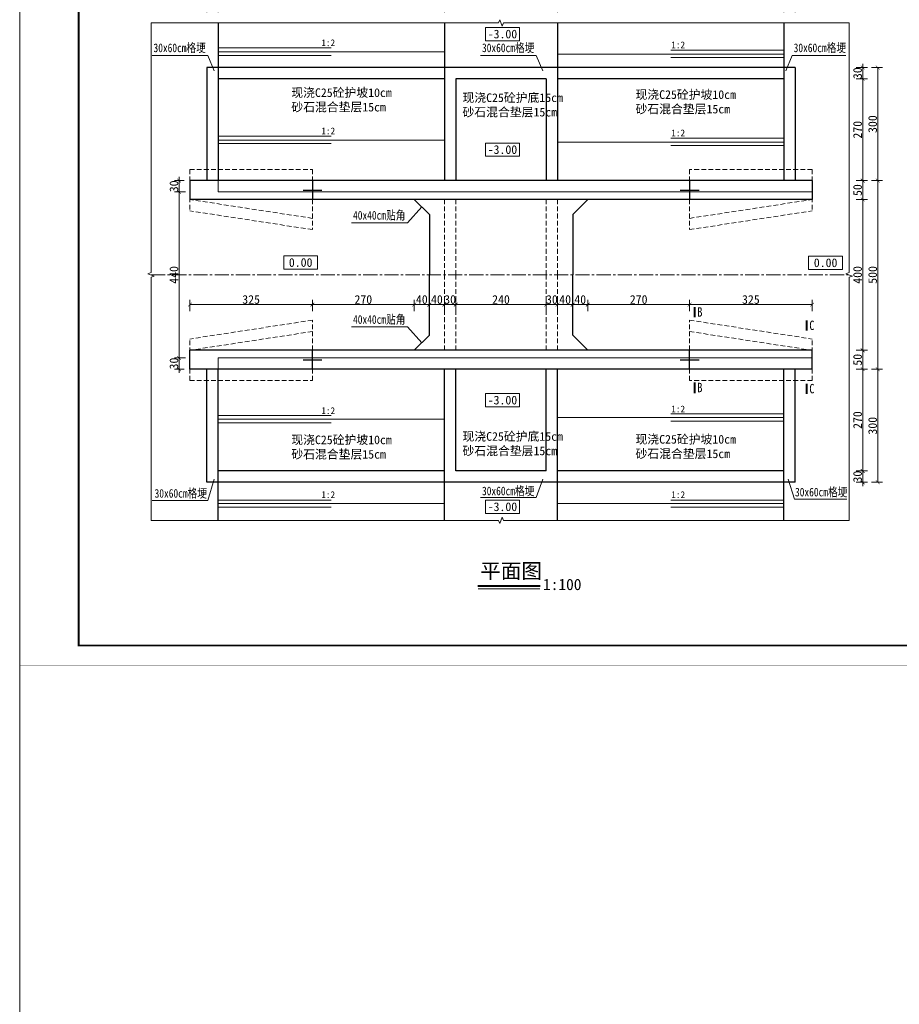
# Model space of a CAD drawing. Extents: x 36231 to 595326, y 3059 to 3871788.
# Tile 7 of 143: x 584163 to 584396, y 3862238 to 3862499. Entities that reach past the tile are written whole.
import ezdxf
from ezdxf.lldxf.tags import DXFTag

# ---------------------------------------------------------------- set-up
doc = ezdxf.new("R2010")
doc.units = 0
doc.header["$PDMODE"] = 32
doc.header["$PDSIZE"] = 0.2
doc.linetypes.add('CENTER2', pattern=[1.125, 0.75, -0.125, 0.125, -0.125])
doc.linetypes.add('HIDDEN', pattern=[0.375, 0.25, -0.125])
doc.layers.get('0').update_dxf_attribs({"linetype": 'CONTINUOUS'})
doc.layers.get('Defpoints').update_dxf_attribs({"linetype": 'CONTINUOUS'})
for name, color, linetype, lineweight in [('0.09中心线', 1, 'DASHDOT2', 9), ('0.09标注线', 3, 'CONTINUOUS', 9), ('0.13填充', 8, 'CONTINUOUS', 9), ('0.13文字', 3, 'CONTINUOUS', 13), ('06标注', 3, 'CONTINUOUS', 15), ('中粗线', 7, 'CONTINUOUS', 25), ('图框１', 5, 'CONTINUOUS', 60), ('文字', 7, 'CONTINUOUS', 15), ('文字层', 7, 'CONTINUOUS', 15), ('细实线', 3, 'CONTINUOUS', 20), ('虚线', 251, 'HIDDEN', 15), ('配筋1', 1, 'CONTINUOUS', 50)]:
    doc.layers.add(name, color=color, linetype=linetype, lineweight=lineweight)
doc.styles.add('-仿宋_GB2312', font='仿宋_GB2312_0.ttf')
doc.styles.get("Standard").update_dxf_attribs({"font": 'rs.shx', "bigfont": 'hztxt.shx'})
tags = doc.linetypes.add('DASHDOT2', pattern=[0.5, 0.25, -0.125, 0, -0.125]).pattern_tags.tags
tags[10:11] = [DXFTag(74, 4), DXFTag(75, 0), DXFTag(340, '0'), DXFTag(46, 1.0), DXFTag(50, 0.0), DXFTag(44, 0.0), DXFTag(45, 0.0)]
tags[8:9] = [DXFTag(74, 4), DXFTag(75, 0), DXFTag(340, '0'), DXFTag(46, 1.0), DXFTag(50, 0.0), DXFTag(44, 0.0), DXFTag(45, 0.0)]
tags[6:7] = [DXFTag(74, 4), DXFTag(75, 0), DXFTag(340, '0'), DXFTag(46, 1.0), DXFTag(50, 0.0), DXFTag(44, 0.0), DXFTag(45, 0.0)]
tags[4:5] = [DXFTag(74, 4), DXFTag(75, 0), DXFTag(340, '0'), DXFTag(46, 1.0), DXFTag(50, 0.0), DXFTag(44, 0.0), DXFTag(45, 0.0)]
doc.dimstyles.get("Standard").update_dxf_attribs({"dimtxt": 0.18, "dimasz": 0.18, "dimexe": 0.18, "dimexo": 0.0625, "dimgap": 0.09, "dimtad": 0, "dimtih": 1, "dimtoh": 1, "dimdec": 0, "dimlfac": 2, "dimzin": 0, "dimdsep": 46, "dimtxsty": 'Standard', "dimcen": 0.09, "dimadec": 0, "dimazin": 0, "dimtfac": 1, "dimtdec": 0, "dimtofl": 0, "dimtmove": 0, "dimatfit": 3, "dimfxl": 1, "dimtolj": 1, "dimtzin": 0, "dimarcsym": 0})

# ---------------------------------------------------------------- blocks, each defined once
blk = doc.blocks.new('_ARCHTICK')
at = {"color": 0, "linetype": 'ByBlock', "const_width": 0.15}
blk.add_lwpolyline([(-0.5, -0.5), (0.5, 0.5)], dxfattribs=at)
blk = doc.blocks.new('*D1043')
at = {"color": 0, "lineweight": 9}
for p, q in [((584384.36, 3862486.05), (584387.31, 3862486.05)), ((584386.06, 3862486.05), (584386.06, 3862487.05)), ((584386.06, 3862486.05), (584386.06, 3862483.05)), ((584384.36, 3862483.05), (584387.31, 3862483.05)), ((584386.06, 3862483.05), (584386.06, 3862482.05))]:
    blk.add_line(p, q, dxfattribs=at)
at = {"layer": 'Defpoints', "color": 0, "lineweight": 13}
for p in [(584365.17, 3862486.05), (584365.17, 3862483.05), (584386.06, 3862483.05)]:
    blk.add_point(p, dxfattribs=at)
at = {"color": 0, "lineweight": 9}
for p, rotation in [((584386.06, 3862486.05), 270), ((584386.06, 3862483.05), 90)]:
    blk.add_blockref('_ARCHTICK', p, dxfattribs=dict(at, rotation=rotation))
at = {"color": 0, "lineweight": 13, "insert": (584384.71, 3862484.55), "char_height": 2.3, "attachment_point": 5, "rotation": 90, "style": '-仿宋_GB2312'}
blk.add_mtext('\\A1;30', dxfattribs=at)
blk = doc.blocks.new('*D1044')
at = {"color": 0, "lineweight": 9}
for p, q in [((584384.36, 3862483.05), (584387.31, 3862483.05)), ((584386.06, 3862483.05), (584386.06, 3862456.05)), ((584384.36, 3862456.05), (584387.31, 3862456.05))]:
    blk.add_line(p, q, dxfattribs=at)
at = {"layer": 'Defpoints', "color": 0, "lineweight": 13}
for p in [(584365.17, 3862483.05), (584365.17, 3862456.05), (584386.06, 3862456.05)]:
    blk.add_point(p, dxfattribs=at)
at = {"color": 0, "lineweight": 9}
for p, rotation in [((584386.06, 3862483.05), 90), ((584386.06, 3862456.05), 270)]:
    blk.add_blockref('_ARCHTICK', p, dxfattribs=dict(at, rotation=rotation))
at = {"color": 0, "lineweight": 13, "insert": (584384.71, 3862469.55), "char_height": 2.3, "attachment_point": 5, "rotation": 90, "style": '-仿宋_GB2312'}
blk.add_mtext('\\A1;270', dxfattribs=at)
blk = doc.blocks.new('*D1006')
at = {"color": 0, "lineweight": 9}
for p, q in [((584384.36, 3862456.05), (584387.31, 3862456.05)), ((584386.06, 3862456.05), (584386.06, 3862451.05)), ((584384.36, 3862451.05), (584387.31, 3862451.05))]:
    blk.add_line(p, q, dxfattribs=at)
at = {"layer": 'Defpoints', "color": 0, "lineweight": 13}
for p in [(584367.67, 3862456.05), (584367.67, 3862451.05), (584386.06, 3862451.05)]:
    blk.add_point(p, dxfattribs=at)
at = {"color": 0, "lineweight": 9}
for p, rotation in [((584386.06, 3862456.05), 90), ((584386.06, 3862451.05), 270)]:
    blk.add_blockref('_ARCHTICK', p, dxfattribs=dict(at, rotation=rotation))
at = {"color": 0, "lineweight": 13, "insert": (584384.71, 3862453.55), "char_height": 2.3, "attachment_point": 5, "rotation": 90, "style": '-仿宋_GB2312'}
blk.add_mtext('\\A1;50', dxfattribs=at)
blk = doc.blocks.new('*D1045')
at = {"color": 0, "lineweight": 9}
for p, q in [((584384.36, 3862451.05), (584387.31, 3862451.05)), ((584386.06, 3862451.05), (584386.06, 3862411.05)), ((584384.36, 3862411.05), (584387.31, 3862411.05))]:
    blk.add_line(p, q, dxfattribs=at)
at = {"layer": 'Defpoints', "color": 0, "lineweight": 13}
for p in [(584367.26, 3862451.05), (584367.26, 3862411.05), (584386.06, 3862411.05)]:
    blk.add_point(p, dxfattribs=at)
at = {"color": 0, "lineweight": 9}
for p, rotation in [((584386.06, 3862451.05), 90), ((584386.06, 3862411.05), 270)]:
    blk.add_blockref('_ARCHTICK', p, dxfattribs=dict(at, rotation=rotation))
at = {"color": 0, "lineweight": 13, "insert": (584384.71, 3862431.05), "char_height": 2.3, "attachment_point": 5, "rotation": 90, "style": '-仿宋_GB2312'}
blk.add_mtext('\\A1;400', dxfattribs=at)
blk = doc.blocks.new('*D1007')
at = {"color": 0, "lineweight": 9}
for p, q in [((584388.36, 3862486.05), (584391.31, 3862486.05)), ((584390.06, 3862486.05), (584390.06, 3862456.05)), ((584388.36, 3862456.05), (584391.31, 3862456.05))]:
    blk.add_line(p, q, dxfattribs=at)
at = {"layer": 'Defpoints', "color": 0, "lineweight": 13}
for p in [(584367.1, 3862486.05), (584364.97, 3862456.05), (584390.06, 3862456.05)]:
    blk.add_point(p, dxfattribs=at)
at = {"color": 0, "lineweight": 9}
for p, rotation in [((584390.06, 3862486.05), 90), ((584390.06, 3862456.05), 270)]:
    blk.add_blockref('_ARCHTICK', p, dxfattribs=dict(at, rotation=rotation))
at = {"color": 0, "lineweight": 13, "insert": (584388.71, 3862471.05), "char_height": 2.3, "attachment_point": 5, "rotation": 90, "style": '-仿宋_GB2312'}
blk.add_mtext('\\A1;300', dxfattribs=at)
blk = doc.blocks.new('*D1046')
at = {"color": 0, "lineweight": 9}
for p, q in [((584384.36, 3862379.05), (584387.31, 3862379.05)), ((584386.06, 3862379.05), (584386.06, 3862380.05)), ((584386.06, 3862376.05), (584386.06, 3862379.05)), ((584384.36, 3862376.05), (584387.31, 3862376.05)), ((584386.06, 3862376.05), (584386.06, 3862375.05))]:
    blk.add_line(p, q, dxfattribs=at)
at = {"layer": 'Defpoints', "color": 0, "lineweight": 13}
for p in [(584365.17, 3862379.05), (584386.06, 3862379.05), (584365.17, 3862376.05)]:
    blk.add_point(p, dxfattribs=at)
at = {"color": 0, "lineweight": 9}
for p, rotation in [((584386.06, 3862379.05), 270), ((584386.06, 3862376.05), 90)]:
    blk.add_blockref('_ARCHTICK', p, dxfattribs=dict(at, rotation=rotation))
at = {"color": 0, "lineweight": 13, "insert": (584384.71, 3862377.55), "char_height": 2.3, "attachment_point": 5, "rotation": 90, "style": '-仿宋_GB2312'}
blk.add_mtext('\\A1;30', dxfattribs=at)
blk = doc.blocks.new('*D1047')
at = {"color": 0, "lineweight": 9}
for p, q in [((584384.36, 3862406.05), (584387.31, 3862406.05)), ((584386.06, 3862379.05), (584386.06, 3862406.05)), ((584384.36, 3862379.05), (584387.31, 3862379.05))]:
    blk.add_line(p, q, dxfattribs=at)
at = {"layer": 'Defpoints', "color": 0, "lineweight": 13}
for p in [(584365.17, 3862406.05), (584386.06, 3862406.05), (584365.17, 3862379.05)]:
    blk.add_point(p, dxfattribs=at)
at = {"color": 0, "lineweight": 9}
for p, rotation in [((584386.06, 3862406.05), 90), ((584386.06, 3862379.05), 270)]:
    blk.add_blockref('_ARCHTICK', p, dxfattribs=dict(at, rotation=rotation))
at = {"color": 0, "lineweight": 13, "insert": (584384.71, 3862392.55), "char_height": 2.3, "attachment_point": 5, "rotation": 90, "style": '-仿宋_GB2312'}
blk.add_mtext('\\A1;270', dxfattribs=at)
blk = doc.blocks.new('*D1008')
at = {"color": 0, "lineweight": 9}
for p, q in [((584384.36, 3862411.05), (584387.31, 3862411.05)), ((584386.06, 3862406.05), (584386.06, 3862411.05)), ((584384.36, 3862406.05), (584387.31, 3862406.05))]:
    blk.add_line(p, q, dxfattribs=at)
at = {"layer": 'Defpoints', "color": 0, "lineweight": 13}
for p in [(584367.67, 3862411.05), (584386.06, 3862411.05), (584367.67, 3862406.05)]:
    blk.add_point(p, dxfattribs=at)
at = {"color": 0, "lineweight": 9}
for p, rotation in [((584386.06, 3862411.05), 90), ((584386.06, 3862406.05), 270)]:
    blk.add_blockref('_ARCHTICK', p, dxfattribs=dict(at, rotation=rotation))
at = {"color": 0, "lineweight": 13, "insert": (584384.71, 3862408.55), "char_height": 2.3, "attachment_point": 5, "rotation": 90, "style": '-仿宋_GB2312'}
blk.add_mtext('\\A1;50', dxfattribs=at)
blk = doc.blocks.new('*D1009')
at = {"color": 0, "lineweight": 9}
for p, q in [((584388.36, 3862406.05), (584391.31, 3862406.05)), ((584390.06, 3862376.05), (584390.06, 3862406.05)), ((584388.36, 3862376.05), (584391.31, 3862376.05))]:
    blk.add_line(p, q, dxfattribs=at)
at = {"layer": 'Defpoints', "color": 0, "lineweight": 13}
for p in [(584364.97, 3862406.05), (584390.06, 3862406.05), (584367.1, 3862376.05)]:
    blk.add_point(p, dxfattribs=at)
at = {"color": 0, "lineweight": 9}
for p, rotation in [((584390.06, 3862406.05), 90), ((584390.06, 3862376.05), 270)]:
    blk.add_blockref('_ARCHTICK', p, dxfattribs=dict(at, rotation=rotation))
at = {"color": 0, "lineweight": 13, "insert": (584388.71, 3862391.05), "char_height": 2.3, "attachment_point": 5, "rotation": 90, "style": '-仿宋_GB2312'}
blk.add_mtext('\\A1;300', dxfattribs=at)
blk = doc.blocks.new('*D1048')
at = {"color": 0, "lineweight": 9}
for p, q in [((584388.36, 3862456.05), (584391.31, 3862456.05)), ((584390.06, 3862456.05), (584390.06, 3862406.05)), ((584388.36, 3862406.05), (584391.31, 3862406.05))]:
    blk.add_line(p, q, dxfattribs=at)
at = {"layer": 'Defpoints', "color": 0, "lineweight": 13}
for p in [(584365.17, 3862456.05), (584365.17, 3862406.05), (584390.06, 3862406.05)]:
    blk.add_point(p, dxfattribs=at)
at = {"color": 0, "lineweight": 9}
for p, rotation in [((584390.06, 3862456.05), 90), ((584390.06, 3862406.05), 270)]:
    blk.add_blockref('_ARCHTICK', p, dxfattribs=dict(at, rotation=rotation))
at = {"color": 0, "lineweight": 13, "insert": (584388.71, 3862431.05), "char_height": 2.3, "attachment_point": 5, "rotation": 90, "style": '-仿宋_GB2312'}
blk.add_mtext('\\A1;500', dxfattribs=at)
blk = doc.blocks.new('*D1049')
at = {"color": 0, "lineweight": 9}
for p, q in [((584212.17, 3862500.7), (584212.17, 3862503.65)), ((584215.17, 3862500.7), (584215.17, 3862503.65)), ((584212.17, 3862502.4), (584211.17, 3862502.4)), ((584212.17, 3862502.4), (584215.17, 3862502.4)), ((584215.17, 3862502.4), (584216.17, 3862502.4))]:
    blk.add_line(p, q, dxfattribs=at)
at = {"layer": 'Defpoints', "color": 0, "lineweight": 13}
for p in [(584215.17, 3862502.4), (584212.17, 3862486.05), (584215.17, 3862486.05)]:
    blk.add_point(p, dxfattribs=at)
at = {"color": 0, "lineweight": 9}
blk.add_blockref('_ARCHTICK', (584212.17, 3862502.4), dxfattribs=at)
at = {"color": 0, "lineweight": 9, "rotation": 180}
blk.add_blockref('_ARCHTICK', (584215.17, 3862502.4), dxfattribs=at)
at = {"color": 0, "lineweight": 13, "insert": (584213.67, 3862503.75), "char_height": 2.3, "attachment_point": 5, "style": '-仿宋_GB2312'}
blk.add_mtext('\\A1;30', dxfattribs=at)
blk = doc.blocks.new('*D1053')
at = {"color": 0, "lineweight": 9}
for p, q in [((584365.17, 3862500.7), (584365.17, 3862503.65)), ((584368.17, 3862500.7), (584368.17, 3862503.65)), ((584365.17, 3862502.4), (584364.17, 3862502.4)), ((584365.17, 3862502.4), (584368.17, 3862502.4)), ((584368.17, 3862502.4), (584369.17, 3862502.4))]:
    blk.add_line(p, q, dxfattribs=at)
at = {"layer": 'Defpoints', "color": 0, "lineweight": 13}
for p in [(584368.17, 3862502.4), (584365.17, 3862486.05), (584368.17, 3862486.05)]:
    blk.add_point(p, dxfattribs=at)
at = {"color": 0, "lineweight": 9}
blk.add_blockref('_ARCHTICK', (584365.17, 3862502.4), dxfattribs=at)
at = {"color": 0, "lineweight": 9, "rotation": 180}
blk.add_blockref('_ARCHTICK', (584368.17, 3862502.4), dxfattribs=at)
at = {"color": 0, "lineweight": 13, "insert": (584366.67, 3862503.75), "char_height": 2.3, "attachment_point": 5, "style": '-仿宋_GB2312'}
blk.add_mtext('\\A1;30', dxfattribs=at)
blk = doc.blocks.new('*D1056')
at = {"color": 0, "lineweight": 9}
for p, q in [((584275.17, 3862423.17), (584274.17, 3862423.17)), ((584275.17, 3862421.47), (584275.17, 3862424.42)), ((584275.17, 3862423.17), (584278.17, 3862423.17)), ((584278.17, 3862421.47), (584278.17, 3862424.42)), ((584278.17, 3862423.17), (584279.17, 3862423.17))]:
    blk.add_line(p, q, dxfattribs=at)
at = {"layer": 'Defpoints', "color": 0, "lineweight": 13}
for p in [(584278.17, 3862423.17), (584275.17, 3862411.05), (584278.17, 3862411.05)]:
    blk.add_point(p, dxfattribs=at)
at = {"color": 0, "lineweight": 9}
blk.add_blockref('_ARCHTICK', (584275.17, 3862423.17), dxfattribs=at)
at = {"color": 0, "lineweight": 9, "rotation": 180}
blk.add_blockref('_ARCHTICK', (584278.17, 3862423.17), dxfattribs=at)
at = {"color": 0, "lineweight": 13, "insert": (584276.67, 3862424.52), "char_height": 2.3, "attachment_point": 5, "style": '-仿宋_GB2312'}
blk.add_mtext('\\A1;30', dxfattribs=at)
blk = doc.blocks.new('*D1058')
at = {"color": 0, "lineweight": 9}
for p, q in [((584302.17, 3862423.17), (584301.17, 3862423.17)), ((584302.17, 3862421.47), (584302.17, 3862424.42)), ((584302.17, 3862423.17), (584305.17, 3862423.17)), ((584305.17, 3862421.47), (584305.17, 3862424.42)), ((584305.17, 3862423.17), (584306.17, 3862423.17))]:
    blk.add_line(p, q, dxfattribs=at)
at = {"layer": 'Defpoints', "color": 0, "lineweight": 13}
for p in [(584305.17, 3862423.17), (584302.17, 3862411.05), (584305.17, 3862411.05)]:
    blk.add_point(p, dxfattribs=at)
at = {"color": 0, "lineweight": 9}
blk.add_blockref('_ARCHTICK', (584302.17, 3862423.17), dxfattribs=at)
at = {"color": 0, "lineweight": 9, "rotation": 180}
blk.add_blockref('_ARCHTICK', (584305.17, 3862423.17), dxfattribs=at)
at = {"color": 0, "lineweight": 13, "insert": (584303.67, 3862424.52), "char_height": 2.3, "attachment_point": 5, "style": '-仿宋_GB2312'}
blk.add_mtext('\\A1;30', dxfattribs=at)
blk = doc.blocks.new('*D1065')
at = {"color": 0, "lineweight": 9}
for p, q in [((584206.17, 3862456.05), (584203.56, 3862456.05)), ((584204.81, 3862456.05), (584204.81, 3862457.05)), ((584204.81, 3862456.05), (584204.81, 3862453.05)), ((584206.51, 3862453.05), (584203.56, 3862453.05)), ((584204.81, 3862453.05), (584204.81, 3862452.05))]:
    blk.add_line(p, q, dxfattribs=at)
at = {"layer": 'Defpoints', "color": 0, "lineweight": 13}
for p in [(584207.67, 3862456.05), (584204.81, 3862453.05), (584215.17, 3862453.05)]:
    blk.add_point(p, dxfattribs=at)
at = {"color": 0, "lineweight": 9}
for p, rotation in [((584204.81, 3862456.05), 270), ((584204.81, 3862453.05), 90)]:
    blk.add_blockref('_ARCHTICK', p, dxfattribs=dict(at, rotation=rotation))
at = {"color": 0, "lineweight": 13, "insert": (584203.46, 3862454.55), "char_height": 2.3, "attachment_point": 5, "rotation": 90, "style": '-仿宋_GB2312'}
blk.add_mtext('\\A1;30', dxfattribs=at)
blk = doc.blocks.new('*D1066')
at = {"color": 0, "lineweight": 9}
for p, q in [((584206.17, 3862409.05), (584203.56, 3862409.05)), ((584204.81, 3862409.05), (584204.81, 3862410.05)), ((584204.81, 3862409.05), (584204.81, 3862406.05)), ((584206.17, 3862406.05), (584203.56, 3862406.05)), ((584204.81, 3862406.05), (584204.81, 3862405.05))]:
    blk.add_line(p, q, dxfattribs=at)
at = {"layer": 'Defpoints', "color": 0, "lineweight": 13}
for p in [(584207.67, 3862409.05), (584204.81, 3862406.05), (584207.67, 3862406.05)]:
    blk.add_point(p, dxfattribs=at)
at = {"color": 0, "lineweight": 9}
for p, rotation in [((584204.81, 3862409.05), 270), ((584204.81, 3862406.05), 90)]:
    blk.add_blockref('_ARCHTICK', p, dxfattribs=dict(at, rotation=rotation))
at = {"color": 0, "lineweight": 13, "insert": (584203.46, 3862407.55), "char_height": 2.3, "attachment_point": 5, "rotation": 90, "style": '-仿宋_GB2312'}
blk.add_mtext('\\A1;30', dxfattribs=at)
blk = doc.blocks.new('*D1029')
at = {"color": 0, "lineweight": 9}
for p, q in [((584206.51, 3862453.05), (584203.56, 3862453.05)), ((584204.81, 3862453.05), (584204.81, 3862409.05)), ((584206.51, 3862409.05), (584203.56, 3862409.05))]:
    blk.add_line(p, q, dxfattribs=at)
at = {"layer": 'Defpoints', "color": 0, "lineweight": 13}
for p in [(584215.17, 3862453.05), (584204.81, 3862409.05), (584215.17, 3862409.05)]:
    blk.add_point(p, dxfattribs=at)
at = {"color": 0, "lineweight": 9}
for p, rotation in [((584204.81, 3862453.05), 90), ((584204.81, 3862409.05), 270)]:
    blk.add_blockref('_ARCHTICK', p, dxfattribs=dict(at, rotation=rotation))
at = {"color": 0, "lineweight": 13, "insert": (584203.46, 3862431.05), "char_height": 2.3, "attachment_point": 5, "rotation": 90, "style": '-仿宋_GB2312'}
blk.add_mtext('\\A1;440', dxfattribs=at)
blk = doc.blocks.new('eesz')
at = {"layer": '图框１', "color": 7, "const_width": 0.467}
blk.add_lwpolyline([(25244.5, -497.6), (25244.5, -1980.6), (27344.5, -1980.6), (27344.5, -497.6)], close=True, dxfattribs=at)
blk.add_lwpolyline([(25244.5, -497.6), (25244.5, -1980.6), (27344.5, -1980.6), (27344.5, -497.6)], close=True, dxfattribs=at)
at = {"layer": '图框１', "color": 5, "const_width": 0.467}
blk.add_lwpolyline([(25244.5, -497.6), (25244.5, -1980.6), (27344.5, -1980.6), (27344.5, -497.6)], close=True, dxfattribs=at)
at = {"layer": '图框１', "color": 7}
blk.add_lwpolyline([(25322.3, -518.3, 3.11, 3.11, 0), (27318.5, -518.3, 2.59, 2.59, 0), (27318.5, -1954.6, 2.59, 2.59, 0), (25322.3, -1954.6, 2.59, 2.59, 0)], format="xyseb", close=True, dxfattribs=at)
blk.add_lwpolyline([(25322.3, -518.3, 3.11, 3.11, 0), (27318.5, -518.3, 2.59, 2.59, 0), (27318.5, -1954.6, 2.59, 2.59, 0), (25322.3, -1954.6, 2.59, 2.59, 0)], format="xyseb", close=True, dxfattribs=at)
at = {"layer": '图框１', "color": 5}
blk.add_lwpolyline([(25322.3, -518.3, 3.11, 3.11, 0), (27318.5, -518.3, 2.59, 2.59, 0), (27318.5, -1954.6, 2.59, 2.59, 0), (25322.3, -1954.6, 2.59, 2.59, 0)], format="xyseb", close=True, dxfattribs=at)

msp = doc.modelspace()

# ---------------------------------------------------------------- linework, layer by layer
at = {"color": 3, "lineweight": 13}
for p, q in [((584215.17, 3862491.23), (584245.17, 3862491.23)), ((584215.17, 3862490.19), (584275.17, 3862490.19)), ((584365.17, 3862490.67), (584335.17, 3862490.67)), ((584197.64, 3862489.26), (584212.43, 3862489.26)), ((584214.13, 3862485.2), (584212.43, 3862489.26)), ((584215.17, 3862489.28), (584245.17, 3862489.28)), ((584284.74, 3862489.26), (584299.53, 3862489.26)), ((584301.23, 3862485.2), (584299.53, 3862489.26)), ((584365.17, 3862489.63), (584305.17, 3862489.63)), ((584365.17, 3862488.72), (584335.17, 3862488.72)), ((584365.67, 3862485.2), (584367.37, 3862489.26)), ((584367.37, 3862489.26), (584381.58, 3862489.26)), ((584215.17, 3862467.82), (584245.17, 3862467.82)), ((584215.17, 3862466.79), (584275.17, 3862466.79)), ((584365.17, 3862467.31), (584335.17, 3862467.31)), ((584215.17, 3862465.87), (584245.17, 3862465.87)), ((584365.17, 3862466.28), (584305.17, 3862466.28)), ((584365.17, 3862465.36), (584335.17, 3862465.36)), ((584269.15, 3862449.07), (584265.34, 3862444.85)), ((584250.55, 3862444.85), (584265.34, 3862444.85)), ((584250.55, 3862417.25), (584265.34, 3862417.25)), ((584269.15, 3862413.03), (584265.34, 3862417.25)), ((584215.17, 3862393.73), (584245.17, 3862393.73)), ((584365.17, 3862394.19), (584335.17, 3862394.19)), ((584215.17, 3862392.82), (584275.17, 3862392.82)), ((584215.17, 3862391.79), (584245.17, 3862391.79)), ((584365.17, 3862393.27), (584305.17, 3862393.27)), ((584365.17, 3862392.24), (584335.17, 3862392.24)), ((584214.13, 3862376.9), (584212.43, 3862371.18)), ((584301.23, 3862376.9), (584299.53, 3862372.03)), ((584366.32, 3862376.9), (584368.02, 3862371.61)), ((584197.64, 3862371.18), (584212.43, 3862371.18)), ((584215.17, 3862371.35), (584245.17, 3862371.35)), ((584215.17, 3862370.44), (584275.17, 3862370.44)), ((584284.74, 3862372.03), (584299.53, 3862372.03)), ((584365.17, 3862370.44), (584305.17, 3862370.44)), ((584365.17, 3862371.35), (584335.17, 3862371.35)), ((584368.02, 3862371.61), (584381.9, 3862371.61)), ((584215.17, 3862369.41), (584245.17, 3862369.41)), ((584365.17, 3862369.41), (584335.17, 3862369.41))]:
    msp.add_line(p, q, dxfattribs=at)
for points in [[(584286.05, 3862496.67), (584295.05, 3862496.67), (584295.05, 3862493.17), (584286.05, 3862493.17)], [(584286.05, 3862466.02), (584295.05, 3862466.02), (584295.05, 3862462.52), (584286.05, 3862462.52)], [(584232.55, 3862436.08), (584241.55, 3862436.08), (584241.55, 3862432.58), (584232.55, 3862432.58)], [(584371.73, 3862432.51), (584380.73, 3862432.51), (584380.73, 3862436.01), (584371.73, 3862436.01)], [(584286.05, 3862396.08), (584295.05, 3862396.08), (584295.05, 3862399.58), (584286.05, 3862399.58)], [(584286.05, 3862367.8), (584295.05, 3862367.8), (584295.05, 3862371.3), (584286.05, 3862371.3)]]:
    msp.add_lwpolyline(points, close=True, dxfattribs=at)
at = {"layer": '0.09中心线', "color": 1, "linetype": 'CENTER2', "lineweight": 13, "ltscale": 5}
msp.add_line((584197.38, 3862431.05), (584382.47, 3862431.05), dxfattribs=at)
msp.add_line((584197.38, 3862431.05), (584382.47, 3862431.05), dxfattribs=at)
at = {"layer": '0.13填充', "color": 0, "lineweight": 9}
msp.add_line((584215.17, 3862406.05), (584215.17, 3862409.05), dxfattribs=at)
at = {"layer": '0.13填充', "color": 7, "lineweight": 40, "ltscale": 0.005}
msp.add_line((584284.06, 3862348.61), (584300.57, 3862348.61), dxfattribs=at)
at = {"layer": '0.13填充', "color": 7, "ltscale": 0.005}
msp.add_line((584284.11, 3862347.77), (584300.5, 3862347.77), dxfattribs=at)
at = {"layer": '0.13文字', "lineweight": 13}
for p, q in [((584162.6, 3862228.91), (584162.6, 3867306.78)), ((584215.17, 3862456.05), (584215.17, 3862453.05)), ((584372.67, 3862453.05), (584215.17, 3862453.05)), ((584372.67, 3862409.05), (584215.17, 3862409.05))]:
    msp.add_line(p, q, dxfattribs=at)
at = {"layer": '06标注', "linetype": 'Continuous', "lineweight": 9, "ltscale": 8}
for points in [[(584197.38, 3862497.87), (584197.38, 3862431.67), (584196.52, 3862431.36), (584198.24, 3862430.74), (584197.38, 3862430.42), (584197.38, 3862365.95)], [(584382.47, 3862497.87), (584290.79, 3862497.87), (584290.48, 3862497.02), (584289.85, 3862498.73), (584289.54, 3862497.87), (584197.38, 3862497.87)], [(584382.47, 3862497.87), (584382.47, 3862431.67), (584381.61, 3862431.36), (584383.33, 3862430.74), (584382.47, 3862430.42), (584382.47, 3862365.95)], [(584382.47, 3862365.95), (584290.79, 3862365.95), (584290.48, 3862366.8), (584289.85, 3862365.09), (584289.54, 3862365.95), (584197.38, 3862365.95)]]:
    msp.add_lwpolyline(points, dxfattribs=at)
at = {"layer": '中粗线', "color": 7, "lineweight": 30}
for p, q in [((584267.17, 3862451.05), (584271.17, 3862447.05)), ((584313.17, 3862451.05), (584309.17, 3862447.05)), ((584271.17, 3862447.05), (584271.17, 3862431.05)), ((584309.17, 3862447.05), (584309.17, 3862431.05)), ((584271.17, 3862415.05), (584271.17, 3862431.05)), ((584309.17, 3862415.05), (584309.17, 3862431.05)), ((584267.17, 3862411.05), (584271.17, 3862415.05)), ((584313.17, 3862411.05), (584309.17, 3862415.05))]:
    msp.add_line(p, q, dxfattribs=at)
at = {"layer": '细实线', "color": 7, "lineweight": 30}
for p, q in [((584215.17, 3862497.87), (584215.17, 3862456.05)), ((584275.17, 3862497.87), (584275.17, 3862456.05)), ((584305.17, 3862497.87), (584305.17, 3862456.05)), ((584365.17, 3862497.87), (584365.17, 3862456.05)), ((584368.17, 3862486.05), (584212.17, 3862486.05)), ((584212.17, 3862486.05), (584212.17, 3862456.05)), ((584368.17, 3862486.05), (584368.17, 3862456.05)), ((584275.17, 3862483.05), (584215.17, 3862483.05)), ((584302.17, 3862483.05), (584278.17, 3862483.05)), ((584278.17, 3862483.05), (584278.17, 3862456.05)), ((584302.17, 3862483.05), (584302.17, 3862456.05)), ((584365.17, 3862483.05), (584305.17, 3862483.05)), ((584372.67, 3862456.05), (584207.67, 3862456.05)), ((584207.67, 3862456.05), (584207.67, 3862451.05)), ((584240.17, 3862456.05), (584240.17, 3862451.05)), ((584340.17, 3862456.05), (584340.17, 3862451.05)), ((584372.67, 3862456.05), (584372.67, 3862451.05)), ((584237.67, 3862453.55), (584242.67, 3862453.55)), ((584337.67, 3862453.55), (584342.67, 3862453.55)), ((584372.67, 3862451.05), (584207.67, 3862451.05)), ((584207.67, 3862406.05), (584207.67, 3862411.05)), ((584372.67, 3862411.05), (584207.67, 3862411.05)), ((584240.17, 3862406.05), (584240.17, 3862411.05)), ((584340.17, 3862406.05), (584340.17, 3862411.05)), ((584372.67, 3862406.05), (584372.67, 3862411.05)), ((584237.67, 3862408.55), (584242.67, 3862408.55)), ((584337.67, 3862408.55), (584342.67, 3862408.55)), ((584372.67, 3862406.05), (584207.67, 3862406.05)), ((584212.17, 3862376.05), (584212.17, 3862406.05)), ((584215.17, 3862365.95), (584215.17, 3862406.05)), ((584275.17, 3862365.95), (584275.17, 3862406.05)), ((584278.17, 3862379.05), (584278.17, 3862406.05)), ((584302.17, 3862379.05), (584302.17, 3862406.05)), ((584305.17, 3862365.95), (584305.17, 3862406.05)), ((584365.17, 3862365.95), (584365.17, 3862406.05)), ((584368.17, 3862376.05), (584368.17, 3862406.05)), ((584275.17, 3862379.05), (584215.17, 3862379.05)), ((584302.17, 3862379.05), (584278.17, 3862379.05)), ((584365.17, 3862379.05), (584305.17, 3862379.05)), ((584368.17, 3862376.05), (584212.17, 3862376.05))]:
    msp.add_line(p, q, dxfattribs=at)
at = {"layer": '虚线', "color": 7, "lineweight": 15, "ltscale": 5}
for p, q in [((584207.67, 3862459.05), (584207.67, 3862448.05)), ((584207.67, 3862459.05), (584240.17, 3862459.05)), ((584240.17, 3862459.05), (584240.17, 3862456.05)), ((584340.17, 3862459.05), (584340.17, 3862456.05)), ((584372.67, 3862459.05), (584340.17, 3862459.05)), ((584372.67, 3862459.05), (584372.67, 3862448.05)), ((584240.17, 3862446.05), (584207.67, 3862451.05)), ((584240.17, 3862451.05), (584240.17, 3862443.05)), ((584275.17, 3862451.05), (584275.17, 3862431.05)), ((584278.17, 3862451.05), (584278.17, 3862431.05)), ((584302.17, 3862451.05), (584302.17, 3862431.05)), ((584305.17, 3862451.05), (584305.17, 3862431.05)), ((584340.17, 3862451.05), (584340.17, 3862443.05)), ((584340.17, 3862446.05), (584372.67, 3862451.05)), ((584240.17, 3862443.05), (584207.67, 3862448.05)), ((584340.17, 3862443.05), (584372.67, 3862448.05)), ((584275.17, 3862411.05), (584275.17, 3862431.05)), ((584278.17, 3862411.05), (584278.17, 3862431.05)), ((584302.17, 3862411.05), (584302.17, 3862431.05)), ((584305.17, 3862411.05), (584305.17, 3862431.05)), ((584240.17, 3862419.05), (584207.67, 3862414.05)), ((584240.17, 3862411.05), (584240.17, 3862419.05)), ((584340.17, 3862411.05), (584340.17, 3862419.05)), ((584340.17, 3862419.05), (584372.67, 3862414.05)), ((584240.17, 3862416.05), (584207.67, 3862411.05)), ((584340.17, 3862416.05), (584372.67, 3862411.05)), ((584207.67, 3862403.05), (584207.67, 3862414.05)), ((584372.67, 3862403.05), (584372.67, 3862414.05)), ((584240.17, 3862403.05), (584240.17, 3862406.05)), ((584340.17, 3862403.05), (584340.17, 3862406.05)), ((584207.67, 3862403.05), (584240.17, 3862403.05)), ((584372.67, 3862403.05), (584340.17, 3862403.05))]:
    msp.add_line(p, q, dxfattribs=at)
at = {"layer": '配筋1', "color": 7, "lineweight": 40}
for p, q in [((584341.6, 3862419.82), (584341.6, 3862422.5)), ((584371.28, 3862416.27), (584371.28, 3862418.95)), ((584341.6, 3862399.65), (584341.6, 3862402.48)), ((584371.28, 3862399.48), (584371.28, 3862402.17))]:
    msp.add_line(p, q, dxfattribs=at)

# ---------------------------------------------------------------- block references
at = {"layer": '文字层', "xscale": 0.1999999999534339, "yscale": 0.2000000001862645, "zscale": 0.2}
msp.add_blockref('eesz', (579113.71, 3862723.69), dxfattribs=at)

# ---------------------------------------------------------------- texts
at = {"color": 3, "lineweight": 13, "char_height": 2.3, "width": 71.9408, "style": '-仿宋_GB2312'}
for s, insert, attachment_point in [('现浇C25砼护坡10cm\\P砂石混合垫层15cm', (584234.57, 3862480.54, 0.02), 1), ('现浇C25砼护底15cm\\P砂石混合垫层15cm', (584279.96, 3862479.2, 0.02), 1), ('现浇C25砼护坡10cm\\P砂石混合垫层15cm', (584325.83, 3862480.02, 0.02), 1), ('现浇C25砼护坡10cm\\P砂石混合垫层15cm', (584234.57, 3862382.04, 0.02), 7), ('现浇C25砼护底15cm\\P砂石混合垫层15cm', (584279.96, 3862382.94, 0.02), 7), ('现浇C25砼护坡10cm\\P砂石混合垫层15cm', (584325.83, 3862382.18, 0.02), 7)]:
    msp.add_mtext(s, dxfattribs=dict(at, insert=insert, attachment_point=attachment_point))
at = {"layer": '0.09标注线', "color": 7, "lineweight": 9, "style": '-仿宋_GB2312', "width": 0.8}
for s, p in [('30x60cm格埂', (584198.03, 3862490.13)), ('30x60cm格埂', (584285.13, 3862490.13)), ('30x60cm格埂', (584367.76, 3862490.13)), ('40x40cm贴角 ', (584250.94, 3862445.72)), ('40x40cm贴角 ', (584250.94, 3862418.08)), ('30x60cm格埂', (584285.13, 3862372.61)), ('30x60cm格埂', (584198.32, 3862371.97)), ('30x60cm格埂', (584368.12, 3862372.31))]:
    msp.add_text(s, height=2.296, dxfattribs=at).set_placement(p)
at = {"layer": '0.09标注线', "lineweight": 13, "char_height": 2.3, "width": 9, "attachment_point": 5, "style": '-仿宋_GB2312'}
for s, insert in [('-3.00', (584290.55, 3862494.92)), ('-3.00', (584290.55, 3862464.27)), ('0.00', (584237.05, 3862434.33)), ('0.00', (584376.23, 3862434.26)), ('-3.00', (584290.55, 3862397.83)), ('-3.00', (584290.55, 3862369.55))]:
    msp.add_mtext(s, dxfattribs=dict(at, insert=insert))
at = {"layer": '0.09标注线', "color": 7, "char_height": 1.8, "width": 13.5272, "style": '-仿宋_GB2312'}
for insert, attachment_point in [((584242.52, 3862493.53), 1), ((584335.31, 3862492.97), 1), ((584242.52, 3862470.13), 1), ((584335.31, 3862469.61), 1), ((584242.52, 3862394.12), 7), ((584335.31, 3862394.57), 7), ((584242.52, 3862371.84), 7), ((584335.31, 3862371.84), 7)]:
    msp.add_mtext('1:2', dxfattribs=dict(at, insert=insert, attachment_point=attachment_point))
at = {"layer": '文字', "color": 7, "attachment_point": 1, "style": '-仿宋_GB2312'}
for s, insert, char_height, width in [('平面图', (584284.67, 3862354.53), 4, 50.3672), ('1:100', (584301.3, 3862350.46), 3, 10.2895)]:
    msp.add_mtext(s, dxfattribs=dict(at, insert=insert, char_height=char_height, width=width))
at = {"layer": '细实线', "color": 7, "lineweight": 9, "style": '-仿宋_GB2312', "width": 0.8}
for s, p in [('B', (584342.22, 3862419.98)), ('C', (584371.91, 3862416.43)), ('B', (584342.22, 3862399.93)), ('C', (584371.91, 3862399.64))]:
    msp.add_text(s, height=2.5, dxfattribs=at).set_placement(p)

# ---------------------------------------------------------------- dimensions: what is measured, and where the dimension line sits
at = {"color": 3, "lineweight": 13}
for base, p1, p2, picture, middle in [((584215.17, 3862502.4), (584212.17, 3862486.05), (584215.17, 3862486.05), '*D1049', (584213.67, 3862503.75)), ((584368.17, 3862502.4), (584365.17, 3862486.05), (584368.17, 3862486.05), '*D1053', (584366.67, 3862503.75)), ((584278.17, 3862423.17), (584275.17, 3862411.05), (584278.17, 3862411.05), '*D1056', (584276.67, 3862424.52)), ((584305.17, 3862423.17), (584302.17, 3862411.05), (584305.17, 3862411.05), '*D1058', (584303.67, 3862424.52))]:
    dim = msp.add_linear_dim(base=base, p1=p1, p2=p2, dimstyle='Standard', override={"dimtxt": 2.3, "dimasz": 1, "dimexe": 1.25, "dimexo": 1.5, "dimgap": 0.2, "dimtad": 1, "dimtih": 0, "dimtoh": 0, "dimdec": 0, "dimlfac": 10, "dimtxsty": '-仿宋_GB2312', "dimblk": 'ARCHTICK', "dimtdec": 0, "dimtix": 1, "dimtofl": 1, "dimtmove": 2, "dimfxl": 1.7, "dimfxlon": 1, "dimlwd": 9, "dimlwe": 9}, dxfattribs=at)
    dim.commit()
    dim.dimension.update_dxf_attribs({"geometry": picture, "text_midpoint": middle})
for base, p1, p2 in [((584275.17, 3862502.4), (584215.17, 3862497.87), (584275.17, 3862497.87)), ((584305.17, 3862502.4), (584275.17, 3862497.87), (584305.17, 3862497.87)), ((584365.17, 3862502.4), (584305.17, 3862497.87), (584365.17, 3862497.87)), ((584240.17, 3862423.17), (584207.67, 3862415.05), (584240.17, 3862419.05)), ((584267.17, 3862423.17), (584240.17, 3862419.05), (584267.17, 3862411.05)), ((584271.17, 3862423.17), (584267.17, 3862411.05), (584271.17, 3862415.05)), ((584275.17, 3862423.17), (584271.17, 3862417.47), (584275.17, 3862417.47)), ((584302.17, 3862423.17), (584278.17, 3862411.05), (584302.17, 3862411.05)), ((584309.17, 3862423.17), (584305.17, 3862411.05), (584309.17, 3862415.05)), ((584313.17, 3862423.17), (584309.17, 3862415.05), (584313.17, 3862411.05)), ((584340.17, 3862423.17), (584313.17, 3862411.05), (584340.17, 3862411.05)), ((584372.67, 3862423.17), (584340.17, 3862413.04), (584372.67, 3862413.04))]:
    msp.add_linear_dim(base=base, p1=p1, p2=p2, dimstyle='Standard', override={"dimtxt": 2.3, "dimasz": 1, "dimexe": 1.25, "dimexo": 1.5, "dimgap": 0.2, "dimtad": 1, "dimtih": 0, "dimtoh": 0, "dimdec": 0, "dimlfac": 10, "dimtxsty": '-仿宋_GB2312', "dimblk": 'ARCHTICK', "dimtdec": 0, "dimtix": 1, "dimtofl": 1, "dimtmove": 2, "dimfxl": 1.7, "dimfxlon": 1, "dimlwd": 9, "dimlwe": 9}, dxfattribs=at).render()
for base, p1, p2, angle, picture, middle in [((584390.06, 3862456.05), (584367.1, 3862486.05), (584364.97, 3862456.05), 90, '*D1007', (584388.71, 3862471.05)), ((584386.06, 3862483.05), (584365.17, 3862486.05), (584365.17, 3862483.05), 90, '*D1043', (584384.71, 3862484.55)), ((584386.06, 3862456.05), (584365.17, 3862483.05), (584365.17, 3862456.05), 90, '*D1044', (584384.71, 3862469.55)), ((584204.81, 3862453.05), (584207.67, 3862456.05), (584215.17, 3862453.05), 90, '*D1065', (584203.46, 3862454.55)), ((584390.06, 3862406.05), (584365.17, 3862456.05), (584365.17, 3862406.05), 90, '*D1048', (584388.71, 3862431.05)), ((584386.06, 3862451.05), (584367.67, 3862456.05), (584367.67, 3862451.05), 90, '*D1006', (584384.71, 3862453.55)), ((584204.81, 3862409.05), (584215.17, 3862453.05), (584215.17, 3862409.05), 90, '*D1029', (584203.46, 3862431.05)), ((584386.06, 3862411.05), (584367.26, 3862451.05), (584367.26, 3862411.05), 90, '*D1045', (584384.71, 3862431.05)), ((584204.81, 3862406.05), (584207.67, 3862409.05), (584207.67, 3862406.05), 90, '*D1066', (584203.46, 3862407.55)), ((584386.06, 3862411.05), (584367.67, 3862406.05), (584367.67, 3862411.05), 270, '*D1008', (584384.71, 3862408.55)), ((584390.06, 3862406.05), (584367.1, 3862376.05), (584364.97, 3862406.05), 270, '*D1009', (584388.71, 3862391.05)), ((584386.06, 3862406.05), (584365.17, 3862379.05), (584365.17, 3862406.05), 270, '*D1047', (584384.71, 3862392.55)), ((584386.06, 3862379.05), (584365.17, 3862376.05), (584365.17, 3862379.05), 270, '*D1046', (584384.71, 3862377.55))]:
    dim = msp.add_linear_dim(base=base, p1=p1, p2=p2, angle=angle, dimstyle='Standard', override={"dimtxt": 2.3, "dimasz": 1, "dimexe": 1.25, "dimexo": 1.5, "dimgap": 0.2, "dimtad": 1, "dimtih": 0, "dimtoh": 0, "dimdec": 0, "dimlfac": 10, "dimtxsty": '-仿宋_GB2312', "dimblk": 'ARCHTICK', "dimtdec": 0, "dimtix": 1, "dimtofl": 1, "dimtmove": 2, "dimfxl": 1.7, "dimfxlon": 1, "dimlwd": 9, "dimlwe": 9}, dxfattribs=at)
    dim.commit()
    dim.dimension.update_dxf_attribs({"geometry": picture, "text_midpoint": middle})

doc.saveas('drawing.dxf')
